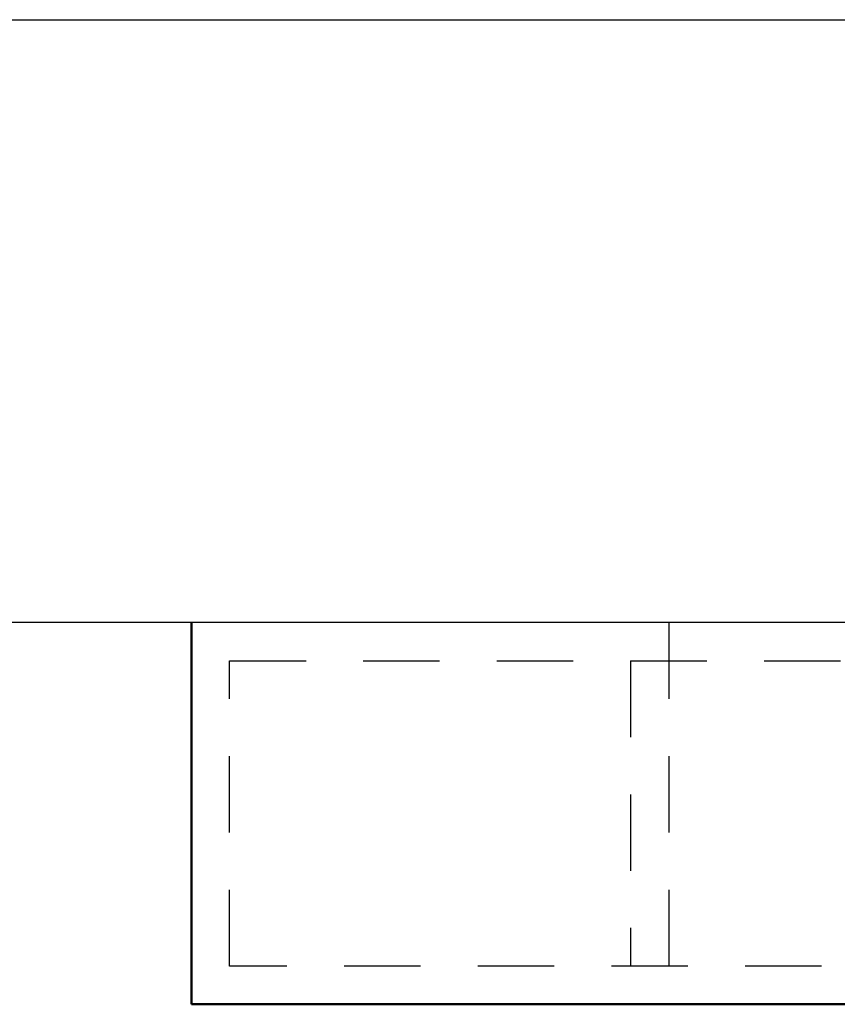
# Model space of a CAD drawing. Extents: x -8441 to -4361, y -3967 to -1117.
# Tile 52 of 149: x -6848 to -6805, y -2675 to -2623. Entities that reach past the tile are written whole.
import ezdxf

# ---------------------------------------------------------------- set-up
doc = ezdxf.new("R2010")
doc.units = 0
doc.header["$MEASUREMENT"] = 0
doc.linetypes.add('HIDDEN', pattern=[7, 4, -3])
doc.layers.get('0').update_dxf_attribs({"linetype": 'CONTINUOUS'})
doc.layers.add('LE_ALL', color=7, linetype='CONTINUOUS', lineweight=50)
doc.layers.add('LE_HIDDEN', color=7, linetype='CONTINUOUS')

msp = doc.modelspace()

# ---------------------------------------------------------------- linework, layer by layer
msp.add_lwpolyline([(-6226.696, -2654.993), (-6913.696, -2654.993, -0.414214), (-6923.696, -2644.993), (-6923.696, -2633.393, -0.414214), (-6913.696, -2623.393), (-6226.696, -2623.393), (-6226.696, -2654.993)], format="xyb")
at = {"layer": 'LE_ALL'}
msp.add_line((-6838.696, -2654.993), (-6838.696, -2674.993), dxfattribs=at)
msp.add_lwpolyline([(-6838.696, -2674.993), (-6526.479, -2674.993), (-6501.479, -2674.993), (-6476.479, -2674.993), (-6451.479, -2674.993), (-6431.914, -2674.993), (-6406.914, -2674.993), (-6381.914, -2674.993), (-6356.914, -2674.993)], dxfattribs=at)
at = {"layer": 'LE_HIDDEN', "color": 1, "linetype": 'HIDDEN'}
for p, q in [((-6813.696, -2654.993), (-6813.696, -2674.993)), ((-6836.696, -2672.993), (-6836.696, -2656.993)), ((-6815.696, -2656.993), (-6815.696, -2672.993)), ((-6308.696, -2672.993), (-6836.696, -2672.993))]:
    msp.add_line(p, q, dxfattribs=at)
msp.add_lwpolyline([(-6836.696, -2656.993), (-6308.696, -2656.993), (-6308.696, -2672.993)], dxfattribs=at)

doc.saveas('drawing.dxf')
